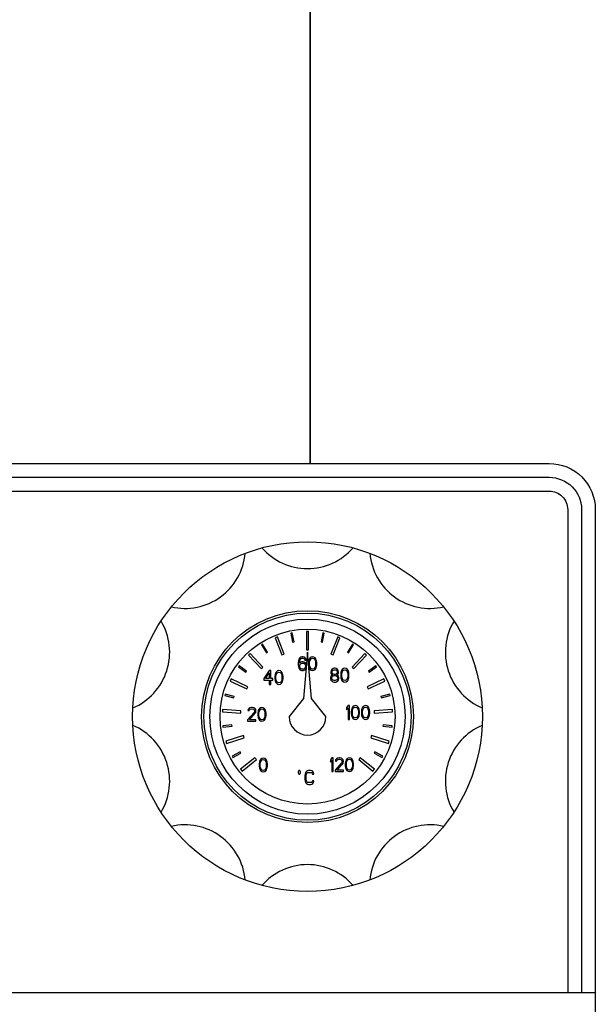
# Model space of a CAD drawing. Header units: millimetres. Extents: x 1279 to 58476, y -6899 to 74987.
# Tile 152 of 157: x 33514 to 33639, y 548 to 762. Entities that reach past the tile are written whole.
import ezdxf

# ---------------------------------------------------------------- set-up
doc = ezdxf.new("R2010")
doc.units = ezdxf.units.MM
doc.layers.add('UT_SCHÉMA_PŘÍVOD', color=10, linetype='Continuous', lineweight=35)

# ---------------------------------------------------------------- blocks, each defined once
blk = doc.blocks.new('*U31')
blk.add_arc((0, -8.96), 13.12, 40.9361, 139.0639)
blk = doc.blocks.new('*U32')
at = {"color": 0, "linetype": 'ByBlock', "lineweight": -2, "transparency": 16777216}
for p, rotation in [((-844.6, 2147.53), 180), ((-865.94, 2140.6), 215.9999999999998), ((-823.26, 2140.6), 143.9999999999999), ((-879.13, 2122.44), 251.9999999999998), ((-810.07, 2122.44), 107.9999999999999), ((-879.13, 2100), 287.9999999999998), ((-810.07, 2100), 71.9999999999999), ((-865.94, 2081.85), 323.9999999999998), ((-823.26, 2081.85), 35.99999999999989)]:
    blk.add_blockref('*U31', p, dxfattribs=dict(at, rotation=rotation))
blk.add_blockref('*U31', (-844.6, 2074.91), dxfattribs=at)

msp = doc.modelspace()

# ---------------------------------------------------------------- linework, layer by layer
at = {"color": 0, "linetype": 'Continuous', "lineweight": -2}
for p, q in [((33569.65, 627.64), (33569.18, 627.46)), ((33569.18, 627.46), (33570.65, 623.73)), ((33571.12, 623.92), (33569.65, 627.64)), ((33572.89, 628.54), (33572.6, 628.48)), ((33572.6, 628.48), (33572.97, 626.52)), ((33573.27, 626.57), (33572.89, 628.54)), ((33576.45, 628.83), (33575.95, 628.83)), ((33575.95, 628.83), (33575.95, 624.83)), ((33576.45, 624.83), (33576.45, 628.83)), ((33579.5, 628.54), (33579.13, 626.57)), ((33579.42, 626.52), (33579.8, 628.48)), ((33579.8, 628.48), (33579.5, 628.54)), ((33582.75, 627.64), (33581.28, 623.92)), ((33581.74, 623.73), (33583.21, 627.46)), ((33583.21, 627.46), (33582.75, 627.64)), ((33566.45, 626.06), (33566.2, 625.9)), ((33566.2, 625.9), (33567.27, 624.21)), ((33567.52, 624.37), (33566.45, 626.06)), ((33572.97, 626.52), (33573.27, 626.57)), ((33575.95, 624.83), (33576.45, 624.83)), ((33579.13, 626.57), (33579.42, 626.52)), ((33585.94, 626.06), (33584.88, 624.37)), ((33585.13, 624.21), (33586.2, 625.9)), ((33586.2, 625.9), (33585.94, 626.06)), ((33563.76, 624.03), (33563.4, 623.69)), ((33563.4, 623.69), (33566.13, 620.77)), ((33566.49, 621.11), (33563.76, 624.03)), ((33567.27, 624.21), (33567.52, 624.37)), ((33570.65, 623.73), (33571.12, 623.92)), ((33574.25, 622.5), (33574.2, 622.06)), ((33574.35, 622.82), (33574.25, 622.5)), ((33574.5, 623.08), (33574.35, 622.82)), ((33574.75, 623.27), (33574.5, 623.08)), ((33574.5, 622.44), (33574.55, 622.63)), ((33574.55, 622.63), (33574.65, 622.82)), ((33574.65, 622.82), (33574.8, 622.95)), ((33575, 623.33), (33574.75, 623.27)), ((33574.8, 622.95), (33574.95, 623.02)), ((33574.95, 623.02), (33575.25, 623.02)), ((33575.2, 623.33), (33575, 623.33)), ((33575.45, 623.27), (33575.2, 623.33)), ((33575.25, 623.02), (33575.4, 622.95)), ((33576.2, 624.33), (33575.31, 614.24)), ((33575.4, 622.95), (33575.55, 622.82)), ((33575.7, 623.08), (33575.45, 623.27)), ((33575.55, 622.82), (33575.65, 622.63)), ((33575.65, 622.63), (33575.9, 622.63)), ((33575.85, 622.82), (33575.7, 623.08)), ((33575.9, 622.63), (33575.85, 622.82)), ((33577.08, 614.24), (33576.2, 624.33)), ((33576.5, 622.63), (33576.45, 622.44)), ((33576.6, 622.89), (33576.5, 622.63)), ((33576.75, 623.08), (33576.6, 622.89)), ((33576.7, 622.44), (33576.9, 622.82)), ((33577, 623.27), (33576.75, 623.08)), ((33576.9, 622.82), (33577.05, 622.95)), ((33577.3, 623.33), (33577, 623.27)), ((33577.05, 622.95), (33577.3, 623.02)), ((33577.6, 623.27), (33577.3, 623.33)), ((33577.3, 623.02), (33577.55, 622.95)), ((33577.55, 622.95), (33577.7, 622.82)), ((33577.85, 623.08), (33577.6, 623.27)), ((33577.7, 622.82), (33577.9, 622.44)), ((33578, 622.89), (33577.85, 623.08)), ((33578.1, 622.63), (33578, 622.89)), ((33578.15, 622.44), (33578.1, 622.63)), ((33581.28, 623.92), (33581.74, 623.73)), ((33584.88, 624.37), (33585.13, 624.21)), ((33588.63, 624.03), (33585.9, 621.11)), ((33586.27, 620.77), (33589, 623.69)), ((33589, 623.69), (33588.63, 624.03)), ((33561.37, 621.39), (33561.19, 621.15)), ((33561.19, 621.15), (33562.8, 619.97)), ((33562.98, 620.21), (33561.37, 621.39)), ((33566.13, 620.77), (33566.49, 621.11)), ((33567.9, 620.33), (33566.7, 618.61)), ((33568.2, 620.33), (33567.9, 620.33)), ((33568.2, 618.61), (33568.2, 620.33)), ((33570, 620.33), (33569.7, 620.27)), ((33570.3, 620.27), (33570, 620.33)), ((33574.2, 622.06), (33574.2, 621.61)), ((33574.2, 621.61), (33574.25, 621.16)), ((33574.25, 621.16), (33574.35, 620.84)), ((33574.35, 620.84), (33574.5, 620.59)), ((33574.45, 622.06), (33574.5, 622.44)), ((33574.75, 622.19), (33574.45, 621.93)), ((33574.45, 621.93), (33574.45, 622.06)), ((33574.5, 621.42), (33574.55, 621.61)), ((33574.5, 621.23), (33574.5, 621.42)), ((33574.55, 621.04), (33574.5, 621.23)), ((33574.5, 620.59), (33574.75, 620.4)), ((33574.55, 621.61), (33574.65, 621.74)), ((33574.65, 620.84), (33574.55, 621.04)), ((33574.65, 621.74), (33574.8, 621.87)), ((33574.8, 620.72), (33574.65, 620.84)), ((33575, 622.25), (33574.75, 622.19)), ((33574.75, 620.4), (33575, 620.33)), ((33574.8, 621.87), (33574.95, 621.93)), ((33574.95, 620.65), (33574.8, 620.72)), ((33574.95, 621.93), (33575.3, 621.93)), ((33575.3, 620.65), (33574.95, 620.65)), ((33575.25, 622.25), (33575, 622.25)), ((33575, 620.33), (33575.25, 620.33)), ((33575.5, 622.19), (33575.25, 622.25)), ((33575.25, 620.33), (33575.5, 620.4)), ((33575.3, 621.93), (33575.45, 621.87)), ((33575.45, 620.72), (33575.3, 620.65)), ((33575.45, 621.87), (33575.6, 621.74)), ((33575.6, 620.84), (33575.45, 620.72)), ((33575.75, 621.99), (33575.5, 622.19)), ((33575.5, 620.4), (33575.75, 620.59)), ((33575.6, 621.74), (33575.7, 621.61)), ((33575.7, 621.04), (33575.6, 620.84)), ((33575.7, 621.61), (33575.75, 621.42)), ((33575.75, 621.23), (33575.7, 621.04)), ((33575.9, 621.8), (33575.75, 621.99)), ((33575.75, 621.42), (33575.75, 621.23)), ((33575.75, 620.59), (33575.89, 620.83)), ((33575.96, 621.61), (33575.9, 621.8)), ((33576.45, 622.44), (33576.4, 622.12)), ((33576.5, 621.04), (33576.6, 620.78)), ((33576.6, 620.78), (33576.75, 620.59)), ((33576.65, 622.06), (33576.7, 622.44)), ((33576.65, 621.61), (33576.65, 622.06)), ((33576.7, 621.23), (33576.65, 621.61)), ((33576.9, 620.84), (33576.7, 621.23)), ((33576.75, 620.59), (33577, 620.4)), ((33577.05, 620.72), (33576.9, 620.84)), ((33577, 620.4), (33577.3, 620.33)), ((33577.3, 620.65), (33577.05, 620.72)), ((33577.55, 620.72), (33577.3, 620.65)), ((33577.3, 620.33), (33577.6, 620.4)), ((33577.7, 620.84), (33577.55, 620.72)), ((33577.6, 620.4), (33577.85, 620.59)), ((33577.9, 621.23), (33577.7, 620.84)), ((33577.85, 620.59), (33578, 620.78)), ((33577.9, 622.44), (33577.95, 622.06)), ((33577.95, 621.61), (33577.9, 621.23)), ((33577.95, 622.06), (33577.95, 621.61)), ((33578, 620.78), (33578.1, 621.04)), ((33578.1, 621.04), (33578.15, 621.23)), ((33578.2, 622.12), (33578.15, 622.44)), ((33578.15, 621.23), (33578.2, 621.55)), ((33578.2, 621.55), (33578.2, 622.12)), ((33581.35, 620.39), (33581.25, 620.07)), ((33581.5, 620.58), (33581.35, 620.39)), ((33581.75, 620.77), (33581.5, 620.58)), ((33581.6, 620.26), (33581.8, 620.45)), ((33582, 620.83), (33581.75, 620.77)), ((33581.8, 620.45), (33582, 620.52)), ((33582.2, 620.83), (33582, 620.83)), ((33582, 620.52), (33582.2, 620.52)), ((33582.45, 620.77), (33582.2, 620.83)), ((33582.2, 620.52), (33582.4, 620.45)), ((33582.4, 620.45), (33582.6, 620.26)), ((33582.7, 620.58), (33582.45, 620.77)), ((33582.85, 620.39), (33582.7, 620.58)), ((33582.95, 620.07), (33582.85, 620.39)), ((33583.6, 620.39), (33583.5, 620.13)), ((33583.75, 620.58), (33583.6, 620.39)), ((33584, 620.77), (33583.75, 620.58)), ((33583.9, 620.32), (33584.05, 620.45)), ((33584.3, 620.83), (33584, 620.77)), ((33584.05, 620.45), (33584.3, 620.52)), ((33584.6, 620.77), (33584.3, 620.83)), ((33584.3, 620.52), (33584.55, 620.45)), ((33584.55, 620.45), (33584.7, 620.32)), ((33584.85, 620.58), (33584.6, 620.77)), ((33585, 620.39), (33584.85, 620.58)), ((33585.1, 620.13), (33585, 620.39)), ((33585.9, 621.11), (33586.27, 620.77)), ((33591.03, 621.39), (33589.41, 620.21)), ((33589.59, 619.97), (33591.21, 621.15)), ((33591.21, 621.15), (33591.03, 621.39)), ((33559.61, 618.52), (33559.39, 618.07)), ((33563.22, 616.8), (33559.61, 618.52)), ((33562.8, 619.97), (33562.98, 620.21)), ((33566.7, 618.61), (33566.7, 618.23)), ((33566.7, 618.23), (33567.9, 618.23)), ((33567.05, 618.61), (33567.9, 619.82)), ((33567.9, 618.61), (33567.05, 618.61)), ((33567.9, 619.82), (33567.9, 618.61)), ((33567.9, 618.23), (33567.9, 617.33)), ((33568.7, 618.61), (33568.2, 618.61)), ((33568.2, 618.23), (33568.7, 618.23)), ((33568.2, 617.33), (33568.2, 618.23)), ((33568.7, 618.23), (33568.7, 618.61)), ((33569.15, 619.44), (33569.1, 619.12)), ((33569.1, 619.12), (33569.1, 618.55)), ((33569.1, 618.55), (33569.15, 618.23)), ((33569.2, 619.63), (33569.15, 619.44)), ((33569.15, 618.23), (33569.2, 618.04)), ((33569.3, 619.89), (33569.2, 619.63)), ((33569.45, 620.08), (33569.3, 619.89)), ((33569.35, 619.06), (33569.4, 619.44)), ((33569.35, 618.61), (33569.35, 619.06)), ((33569.4, 618.23), (33569.35, 618.61)), ((33569.4, 619.44), (33569.6, 619.82)), ((33569.6, 617.84), (33569.4, 618.23)), ((33569.7, 620.27), (33569.45, 620.08)), ((33569.6, 619.82), (33569.75, 619.95)), ((33569.75, 619.95), (33570, 620.02)), ((33570, 620.02), (33570.25, 619.95)), ((33570.25, 619.95), (33570.4, 619.82)), ((33570.55, 620.08), (33570.3, 620.27)), ((33570.4, 619.82), (33570.6, 619.44)), ((33570.6, 618.23), (33570.4, 617.84)), ((33570.7, 619.89), (33570.55, 620.08)), ((33570.6, 619.44), (33570.65, 619.06)), ((33570.65, 618.61), (33570.6, 618.23)), ((33570.65, 619.06), (33570.65, 618.61)), ((33570.8, 619.63), (33570.7, 619.89)), ((33570.85, 619.44), (33570.8, 619.63)), ((33570.8, 618.04), (33570.85, 618.23)), ((33570.9, 619.12), (33570.85, 619.44)), ((33570.85, 618.23), (33570.9, 618.55)), ((33570.9, 618.55), (33570.9, 619.12)), ((33581.3, 619.11), (33581.2, 618.79)), ((33581.2, 618.79), (33581.2, 618.6)), ((33581.2, 618.6), (33581.3, 618.28)), ((33581.25, 620.07), (33581.25, 619.88)), ((33581.25, 619.88), (33581.35, 619.62)), ((33581.5, 619.3), (33581.3, 619.11)), ((33581.3, 618.28), (33581.45, 618.09)), ((33581.35, 619.62), (33581.5, 619.43)), ((33581.45, 618.79), (33581.6, 619.05)), ((33581.45, 618.6), (33581.45, 618.79)), ((33581.6, 618.34), (33581.45, 618.6)), ((33581.5, 620.07), (33581.6, 620.26)), ((33581.5, 619.94), (33581.5, 620.07)), ((33581.6, 619.75), (33581.5, 619.94)), ((33581.5, 619.43), (33581.6, 619.37)), ((33581.6, 619.37), (33581.5, 619.3)), ((33581.8, 619.56), (33581.6, 619.75)), ((33581.6, 619.05), (33581.8, 619.17)), ((33581.8, 618.22), (33581.6, 618.34)), ((33582, 619.49), (33581.8, 619.56)), ((33581.8, 619.17), (33582, 619.24)), ((33582, 618.15), (33581.8, 618.22)), ((33582.2, 619.49), (33582, 619.49)), ((33582, 619.24), (33582.2, 619.24)), ((33582.4, 619.56), (33582.2, 619.49)), ((33582.2, 619.24), (33582.4, 619.17)), ((33582.4, 618.22), (33582.2, 618.15)), ((33582.6, 619.75), (33582.4, 619.56)), ((33582.4, 619.17), (33582.6, 619.05)), ((33582.6, 618.34), (33582.4, 618.22)), ((33582.6, 620.26), (33582.7, 620.07)), ((33582.7, 619.94), (33582.6, 619.75)), ((33582.6, 619.37), (33582.7, 619.43)), ((33582.7, 619.3), (33582.6, 619.37)), ((33582.6, 619.05), (33582.75, 618.79)), ((33582.75, 618.6), (33582.6, 618.34)), ((33582.7, 620.07), (33582.7, 619.94)), ((33582.7, 619.43), (33582.85, 619.62)), ((33582.9, 619.11), (33582.7, 619.3)), ((33582.75, 618.79), (33582.75, 618.6)), ((33582.75, 618.09), (33582.9, 618.28)), ((33582.85, 619.62), (33582.95, 619.88)), ((33583, 618.79), (33582.9, 619.11)), ((33582.9, 618.28), (33583, 618.6)), ((33582.95, 619.88), (33582.95, 620.07)), ((33583, 618.6), (33583, 618.79)), ((33583.45, 619.94), (33583.4, 619.62)), ((33583.4, 619.62), (33583.4, 619.05)), ((33583.4, 619.05), (33583.45, 618.73)), ((33583.5, 620.13), (33583.45, 619.94)), ((33583.45, 618.73), (33583.5, 618.54)), ((33583.5, 618.54), (33583.6, 618.28)), ((33583.6, 618.28), (33583.75, 618.09)), ((33583.65, 619.56), (33583.7, 619.94)), ((33583.65, 619.11), (33583.65, 619.56)), ((33583.7, 618.73), (33583.65, 619.11)), ((33583.7, 619.94), (33583.9, 620.32)), ((33583.9, 618.34), (33583.7, 618.73)), ((33584.05, 618.22), (33583.9, 618.34)), ((33584.3, 618.15), (33584.05, 618.22)), ((33584.55, 618.22), (33584.3, 618.15)), ((33584.7, 618.34), (33584.55, 618.22)), ((33584.7, 620.32), (33584.9, 619.94)), ((33584.9, 618.73), (33584.7, 618.34)), ((33584.85, 618.09), (33585, 618.28)), ((33584.9, 619.94), (33584.95, 619.56)), ((33584.95, 619.11), (33584.9, 618.73)), ((33584.95, 619.56), (33584.95, 619.11)), ((33585, 618.28), (33585.1, 618.54)), ((33585.15, 619.94), (33585.1, 620.13)), ((33585.1, 618.54), (33585.15, 618.73)), ((33585.2, 619.62), (33585.15, 619.94)), ((33585.15, 618.73), (33585.2, 619.05)), ((33585.2, 619.05), (33585.2, 619.62)), ((33592.79, 618.52), (33589.18, 616.8)), ((33589.41, 620.21), (33589.59, 619.97)), ((33593, 618.07), (33592.79, 618.52)), ((33559.39, 618.07), (33563, 616.35)), ((33563, 616.35), (33563.22, 616.8)), ((33567.9, 617.33), (33568.2, 617.33)), ((33569.2, 618.04), (33569.3, 617.78)), ((33569.3, 617.78), (33569.45, 617.59)), ((33569.45, 617.59), (33569.7, 617.4)), ((33569.75, 617.72), (33569.6, 617.84)), ((33569.7, 617.4), (33570, 617.33)), ((33570, 617.65), (33569.75, 617.72)), ((33570.25, 617.72), (33570, 617.65)), ((33570, 617.33), (33570.3, 617.4)), ((33570.4, 617.84), (33570.25, 617.72)), ((33570.3, 617.4), (33570.55, 617.59)), ((33570.55, 617.59), (33570.7, 617.78)), ((33570.7, 617.78), (33570.8, 618.04)), ((33581.45, 618.09), (33581.7, 617.9)), ((33581.7, 617.9), (33581.95, 617.83)), ((33581.95, 617.83), (33582.25, 617.83)), ((33582.2, 618.15), (33582, 618.15)), ((33582.25, 617.83), (33582.5, 617.9)), ((33582.5, 617.9), (33582.75, 618.09)), ((33583.75, 618.09), (33584, 617.9)), ((33584, 617.9), (33584.3, 617.83)), ((33584.3, 617.83), (33584.6, 617.9)), ((33584.6, 617.9), (33584.85, 618.09)), ((33589.18, 616.8), (33589.39, 616.35)), ((33589.39, 616.35), (33593, 618.07)), ((33558.35, 615.19), (33558.27, 614.9)), ((33558.27, 614.9), (33560.2, 614.39)), ((33560.28, 614.68), (33558.35, 615.19)), ((33560.2, 614.39), (33560.28, 614.68)), ((33575.31, 614.24), (33572.2, 610.33)), ((33580.2, 610.33), (33577.08, 614.24)), ((33594.05, 615.19), (33592.12, 614.68)), ((33592.12, 614.68), (33592.19, 614.39)), ((33592.19, 614.39), (33594.13, 614.9)), ((33594.13, 614.9), (33594.05, 615.19)), ((33557.76, 611.87), (33557.72, 611.38)), ((33561.75, 611.6), (33557.76, 611.87)), ((33563.3, 611.89), (33563.25, 611.63)), ((33563.5, 612.14), (33563.3, 611.89)), ((33563.7, 612.27), (33563.5, 612.14)), ((33563.5, 611.63), (33563.6, 611.82)), ((33563.6, 611.82), (33563.75, 611.95)), ((33564.05, 612.33), (33563.7, 612.27)), ((33563.75, 611.95), (33564, 612.02)), ((33564, 612.02), (33564.2, 612.02)), ((33564.25, 612.33), (33564.05, 612.33)), ((33564.2, 612.02), (33564.45, 611.95)), ((33564.55, 612.27), (33564.25, 612.33)), ((33564.45, 611.95), (33564.6, 611.82)), ((33564.75, 612.14), (33564.55, 612.27)), ((33564.6, 611.82), (33564.7, 611.63)), ((33564.95, 611.89), (33564.75, 612.14)), ((33565, 611.63), (33564.95, 611.89)), ((33565.6, 611.89), (33565.5, 611.63)), ((33565.75, 612.08), (33565.6, 611.89)), ((33565.7, 611.44), (33565.9, 611.82)), ((33566, 612.27), (33565.75, 612.08)), ((33565.9, 611.82), (33566.05, 611.95)), ((33566.3, 612.33), (33566, 612.27)), ((33566.05, 611.95), (33566.3, 612.02)), ((33566.6, 612.27), (33566.3, 612.33)), ((33566.3, 612.02), (33566.55, 611.95)), ((33566.55, 611.95), (33566.7, 611.82)), ((33566.85, 612.08), (33566.6, 612.27)), ((33566.7, 611.82), (33566.9, 611.44)), ((33567, 611.89), (33566.85, 612.08)), ((33567.1, 611.63), (33567, 611.89)), ((33585, 612.73), (33584.7, 612.29)), ((33584.7, 612.29), (33584.7, 611.78)), ((33584.7, 611.78), (33585, 612.22)), ((33585.3, 612.73), (33585, 612.73)), ((33585, 612.22), (33585, 609.73)), ((33585.3, 609.73), (33585.3, 612.73)), ((33585.75, 611.84), (33585.7, 611.52)), ((33585.8, 612.03), (33585.75, 611.84)), ((33585.9, 612.29), (33585.8, 612.03)), ((33586.05, 612.48), (33585.9, 612.29)), ((33585.95, 611.46), (33586, 611.84)), ((33586, 611.84), (33586.2, 612.22)), ((33586.3, 612.67), (33586.05, 612.48)), ((33586.2, 612.22), (33586.35, 612.35)), ((33586.6, 612.73), (33586.3, 612.67)), ((33586.35, 612.35), (33586.6, 612.42)), ((33586.9, 612.67), (33586.6, 612.73)), ((33586.6, 612.42), (33586.85, 612.35)), ((33586.85, 612.35), (33587, 612.22)), ((33587.15, 612.48), (33586.9, 612.67)), ((33587, 612.22), (33587.2, 611.84)), ((33587.3, 612.29), (33587.15, 612.48)), ((33587.2, 611.84), (33587.25, 611.46)), ((33587.4, 612.03), (33587.3, 612.29)), ((33587.45, 611.84), (33587.4, 612.03)), ((33587.5, 611.52), (33587.45, 611.84)), ((33587.95, 611.84), (33587.9, 611.52)), ((33588, 612.03), (33587.95, 611.84)), ((33588.1, 612.29), (33588, 612.03)), ((33588.25, 612.48), (33588.1, 612.29)), ((33588.15, 611.46), (33588.2, 611.84)), ((33588.2, 611.84), (33588.4, 612.22)), ((33588.5, 612.67), (33588.25, 612.48)), ((33588.4, 612.22), (33588.55, 612.35)), ((33588.8, 612.73), (33588.5, 612.67)), ((33588.55, 612.35), (33588.8, 612.42)), ((33589.1, 612.67), (33588.8, 612.73)), ((33588.8, 612.42), (33589.05, 612.35)), ((33589.05, 612.35), (33589.2, 612.22)), ((33589.35, 612.48), (33589.1, 612.67)), ((33589.2, 612.22), (33589.4, 611.84)), ((33589.5, 612.29), (33589.35, 612.48)), ((33589.4, 611.84), (33589.45, 611.46)), ((33589.6, 612.03), (33589.5, 612.29)), ((33589.65, 611.84), (33589.6, 612.03)), ((33589.7, 611.52), (33589.65, 611.84)), ((33594.63, 611.87), (33590.64, 611.6)), ((33594.67, 611.38), (33594.63, 611.87)), ((33557.72, 611.38), (33561.72, 611.1)), ((33561.72, 611.1), (33561.75, 611.6)), ((33564.6, 611.25), (33563.2, 609.65)), ((33563.2, 609.65), (33563.2, 609.33)), ((33563.25, 611.63), (33563.5, 611.63)), ((33563.6, 609.65), (33564.85, 611.06)), ((33565, 609.65), (33563.6, 609.65)), ((33564.7, 611.5), (33564.6, 611.25)), ((33564.7, 611.63), (33564.7, 611.5)), ((33564.85, 611.06), (33564.95, 611.25)), ((33564.95, 611.25), (33565, 611.5)), ((33565, 611.5), (33565, 611.63)), ((33565, 609.33), (33565, 609.65)), ((33565.45, 611.44), (33565.4, 611.12)), ((33565.4, 611.12), (33565.4, 610.55)), ((33565.4, 610.55), (33565.45, 610.23)), ((33565.5, 611.63), (33565.45, 611.44)), ((33565.45, 610.23), (33565.5, 610.04)), ((33565.5, 610.04), (33565.6, 609.78)), ((33565.6, 609.78), (33565.75, 609.59)), ((33565.65, 611.06), (33565.7, 611.44)), ((33565.65, 610.61), (33565.65, 611.06)), ((33565.7, 610.23), (33565.65, 610.61)), ((33565.9, 609.84), (33565.7, 610.23)), ((33566.05, 609.72), (33565.9, 609.84)), ((33566.3, 609.65), (33566.05, 609.72)), ((33566.55, 609.72), (33566.3, 609.65)), ((33566.7, 609.84), (33566.55, 609.72)), ((33566.9, 610.23), (33566.7, 609.84)), ((33566.85, 609.59), (33567, 609.78)), ((33566.9, 611.44), (33566.95, 611.06)), ((33566.95, 610.61), (33566.9, 610.23)), ((33566.95, 611.06), (33566.95, 610.61)), ((33567, 609.78), (33567.1, 610.04)), ((33567.15, 611.44), (33567.1, 611.63)), ((33567.1, 610.04), (33567.15, 610.23)), ((33567.2, 611.12), (33567.15, 611.44)), ((33567.15, 610.23), (33567.2, 610.55)), ((33567.2, 610.55), (33567.2, 611.12)), ((33585, 609.73), (33585.3, 609.73)), ((33585.7, 611.52), (33585.7, 610.95)), ((33585.7, 610.95), (33585.75, 610.63)), ((33585.75, 610.63), (33585.8, 610.44)), ((33585.8, 610.44), (33585.9, 610.18)), ((33585.9, 610.18), (33586.05, 609.99)), ((33585.95, 611.01), (33585.95, 611.46)), ((33586, 610.63), (33585.95, 611.01)), ((33586.2, 610.24), (33586, 610.63)), ((33586.05, 609.99), (33586.3, 609.8)), ((33586.35, 610.12), (33586.2, 610.24)), ((33586.3, 609.8), (33586.6, 609.73)), ((33586.6, 610.05), (33586.35, 610.12)), ((33586.85, 610.12), (33586.6, 610.05)), ((33586.6, 609.73), (33586.9, 609.8)), ((33587, 610.24), (33586.85, 610.12)), ((33586.9, 609.8), (33587.15, 609.99)), ((33587.2, 610.63), (33587, 610.24)), ((33587.15, 609.99), (33587.3, 610.18)), ((33587.25, 611.01), (33587.2, 610.63)), ((33587.25, 611.46), (33587.25, 611.01)), ((33587.3, 610.18), (33587.4, 610.44)), ((33587.4, 610.44), (33587.45, 610.63)), ((33587.45, 610.63), (33587.5, 610.95)), ((33587.5, 610.95), (33587.5, 611.52)), ((33587.9, 611.52), (33587.9, 610.95)), ((33587.9, 610.95), (33587.95, 610.63)), ((33587.95, 610.63), (33588, 610.44)), ((33588, 610.44), (33588.1, 610.18)), ((33588.1, 610.18), (33588.25, 609.99)), ((33588.15, 611.01), (33588.15, 611.46)), ((33588.2, 610.63), (33588.15, 611.01)), ((33588.4, 610.24), (33588.2, 610.63)), ((33588.25, 609.99), (33588.5, 609.8)), ((33588.55, 610.12), (33588.4, 610.24)), ((33588.5, 609.8), (33588.8, 609.73)), ((33588.8, 610.05), (33588.55, 610.12)), ((33589.05, 610.12), (33588.8, 610.05)), ((33588.8, 609.73), (33589.1, 609.8)), ((33589.2, 610.24), (33589.05, 610.12)), ((33589.1, 609.8), (33589.35, 609.99)), ((33589.4, 610.63), (33589.2, 610.24)), ((33589.35, 609.99), (33589.5, 610.18)), ((33589.45, 611.01), (33589.4, 610.63)), ((33589.45, 611.46), (33589.45, 611.01)), ((33589.5, 610.18), (33589.6, 610.44)), ((33589.6, 610.44), (33589.65, 610.63)), ((33589.65, 610.63), (33589.7, 610.95)), ((33589.7, 610.95), (33589.7, 611.52)), ((33590.64, 611.6), (33590.68, 611.1)), ((33590.68, 611.1), (33594.67, 611.38)), ((33559.79, 608.54), (33557.81, 608.31)), ((33557.81, 608.31), (33557.84, 608.01)), ((33557.84, 608.01), (33559.83, 608.25)), ((33559.83, 608.25), (33559.79, 608.54)), ((33563.2, 609.33), (33565, 609.33)), ((33565.75, 609.59), (33566, 609.4)), ((33566, 609.4), (33566.3, 609.33)), ((33566.3, 609.33), (33566.6, 609.4)), ((33566.6, 609.4), (33566.85, 609.59)), ((33592.6, 608.54), (33592.57, 608.25)), ((33592.57, 608.25), (33594.55, 608.01)), ((33594.59, 608.31), (33592.6, 608.54)), ((33594.55, 608.01), (33594.59, 608.31)), ((33562.29, 606.21), (33558.48, 605.01)), ((33558.63, 604.53), (33562.44, 605.74)), ((33562.44, 605.74), (33562.29, 606.21)), ((33590.1, 606.21), (33589.95, 605.74)), ((33589.95, 605.74), (33593.77, 604.53)), ((33593.92, 605.01), (33590.1, 606.21)), ((33558.48, 605.01), (33558.63, 604.53)), ((33593.77, 604.53), (33593.92, 605.01)), ((33561.59, 602.66), (33559.83, 601.71)), ((33559.83, 601.71), (33559.97, 601.45)), ((33559.97, 601.45), (33561.73, 602.39)), ((33561.73, 602.39), (33561.59, 602.66)), ((33564.77, 601.4), (33561.66, 598.89)), ((33565.09, 601.01), (33564.77, 601.4)), ((33566.3, 601.27), (33566.05, 601.08)), ((33566.6, 601.33), (33566.3, 601.27)), ((33566.9, 601.27), (33566.6, 601.33)), ((33567.15, 601.08), (33566.9, 601.27)), ((33581.5, 601.38), (33581.2, 600.94)), ((33581.8, 601.38), (33581.5, 601.38)), ((33581.8, 598.38), (33581.8, 601.38)), ((33582.5, 601.19), (33582.3, 600.94)), ((33582.7, 601.32), (33582.5, 601.19)), ((33583.05, 601.38), (33582.7, 601.32)), ((33583.25, 601.38), (33583.05, 601.38)), ((33583.55, 601.32), (33583.25, 601.38)), ((33583.75, 601.19), (33583.55, 601.32)), ((33583.95, 600.94), (33583.75, 601.19)), ((33584.75, 601.13), (33584.6, 600.94)), ((33585, 601.32), (33584.75, 601.13)), ((33585.3, 601.38), (33585, 601.32)), ((33585.6, 601.32), (33585.3, 601.38)), ((33585.85, 601.13), (33585.6, 601.32)), ((33586, 600.94), (33585.85, 601.13)), ((33587.62, 601.4), (33587.31, 601.01)), ((33590.73, 598.89), (33587.62, 601.4)), ((33590.8, 602.66), (33590.66, 602.39)), ((33590.66, 602.39), (33592.42, 601.45)), ((33592.56, 601.71), (33590.8, 602.66)), ((33592.42, 601.45), (33592.56, 601.71)), ((33561.98, 598.5), (33565.09, 601.01)), ((33565.75, 600.44), (33565.7, 600.12)), ((33565.7, 600.12), (33565.7, 599.55)), ((33565.7, 599.55), (33565.75, 599.23)), ((33565.8, 600.63), (33565.75, 600.44)), ((33565.75, 599.23), (33565.8, 599.04)), ((33565.9, 600.89), (33565.8, 600.63)), ((33565.8, 599.04), (33565.9, 598.78)), ((33566.05, 601.08), (33565.9, 600.89)), ((33565.95, 600.06), (33566, 600.44)), ((33565.95, 599.61), (33565.95, 600.06)), ((33566, 599.23), (33565.95, 599.61)), ((33566, 600.44), (33566.2, 600.82)), ((33566.2, 598.84), (33566, 599.23)), ((33566.2, 600.82), (33566.35, 600.95)), ((33566.35, 600.95), (33566.6, 601.02)), ((33566.6, 601.02), (33566.85, 600.95)), ((33566.85, 600.95), (33567, 600.82)), ((33567, 600.82), (33567.2, 600.44)), ((33567.2, 599.23), (33567, 598.84)), ((33567.3, 600.89), (33567.15, 601.08)), ((33567.2, 600.44), (33567.25, 600.06)), ((33567.25, 599.61), (33567.2, 599.23)), ((33567.25, 600.06), (33567.25, 599.61)), ((33567.4, 600.63), (33567.3, 600.89)), ((33567.3, 598.78), (33567.4, 599.04)), ((33567.45, 600.44), (33567.4, 600.63)), ((33567.4, 599.04), (33567.45, 599.23)), ((33567.5, 600.12), (33567.45, 600.44)), ((33567.45, 599.23), (33567.5, 599.55)), ((33567.5, 599.55), (33567.5, 600.12)), ((33581.2, 600.94), (33581.2, 600.43)), ((33581.2, 600.43), (33581.5, 600.87)), ((33581.5, 600.87), (33581.5, 598.38)), ((33583.6, 600.3), (33582.2, 598.7)), ((33582.3, 600.94), (33582.25, 600.68)), ((33582.25, 600.68), (33582.5, 600.68)), ((33582.5, 600.68), (33582.6, 600.87)), ((33582.6, 600.87), (33582.75, 601)), ((33582.6, 598.7), (33583.85, 600.11)), ((33582.75, 601), (33583, 601.07)), ((33583, 601.07), (33583.2, 601.07)), ((33583.2, 601.07), (33583.45, 601)), ((33583.45, 601), (33583.6, 600.87)), ((33583.6, 600.87), (33583.7, 600.68)), ((33583.7, 600.55), (33583.6, 600.3)), ((33583.7, 600.68), (33583.7, 600.55)), ((33583.85, 600.11), (33583.95, 600.3)), ((33584, 600.68), (33583.95, 600.94)), ((33583.95, 600.3), (33584, 600.55)), ((33584, 600.55), (33584, 600.68)), ((33584.45, 600.49), (33584.4, 600.17)), ((33584.4, 600.17), (33584.4, 599.6)), ((33584.4, 599.6), (33584.45, 599.28)), ((33584.5, 600.68), (33584.45, 600.49)), ((33584.45, 599.28), (33584.5, 599.09)), ((33584.6, 600.94), (33584.5, 600.68)), ((33584.5, 599.09), (33584.6, 598.83)), ((33584.65, 600.11), (33584.7, 600.49)), ((33584.65, 599.66), (33584.65, 600.11)), ((33584.7, 599.28), (33584.65, 599.66)), ((33584.7, 600.49), (33584.9, 600.87)), ((33584.9, 598.89), (33584.7, 599.28)), ((33584.9, 600.87), (33585.05, 601)), ((33585.05, 601), (33585.3, 601.07)), ((33585.3, 601.07), (33585.55, 601)), ((33585.55, 601), (33585.7, 600.87)), ((33585.7, 600.87), (33585.9, 600.49)), ((33585.9, 599.28), (33585.7, 598.89)), ((33585.9, 600.49), (33585.95, 600.11)), ((33585.95, 599.66), (33585.9, 599.28)), ((33585.95, 600.11), (33585.95, 599.66)), ((33586.1, 600.68), (33586, 600.94)), ((33586, 598.83), (33586.1, 599.09)), ((33586.15, 600.49), (33586.1, 600.68)), ((33586.1, 599.09), (33586.15, 599.28)), ((33586.2, 600.17), (33586.15, 600.49)), ((33586.15, 599.28), (33586.2, 599.6)), ((33586.2, 599.6), (33586.2, 600.17)), ((33587.31, 601.01), (33590.42, 598.5)), ((33561.66, 598.89), (33561.98, 598.5)), ((33565.9, 598.78), (33566.05, 598.59)), ((33566.05, 598.59), (33566.3, 598.4)), ((33566.35, 598.72), (33566.2, 598.84)), ((33566.3, 598.4), (33566.6, 598.33)), ((33566.6, 598.65), (33566.35, 598.72)), ((33566.85, 598.72), (33566.6, 598.65)), ((33566.6, 598.33), (33566.9, 598.4)), ((33567, 598.84), (33566.85, 598.72)), ((33566.9, 598.4), (33567.15, 598.59)), ((33567.15, 598.59), (33567.3, 598.78)), ((33574.35, 598.6), (33574.2, 598.35)), ((33574.2, 598.35), (33574.2, 598.1)), ((33574.2, 598.1), (33574.35, 597.85)), ((33574.5, 598.6), (33574.35, 598.6)), ((33574.35, 597.85), (33574.5, 597.85)), ((33574.65, 598.35), (33574.5, 598.6)), ((33574.5, 597.85), (33574.65, 598.1)), ((33574.65, 598.1), (33574.65, 598.35)), ((33575.67, 597.9), (33575.62, 597.58)), ((33575.62, 597.58), (33575.62, 596.63)), ((33575.77, 598.16), (33575.67, 597.9)), ((33575.97, 598.41), (33575.77, 598.16)), ((33575.92, 597.58), (33575.97, 597.84)), ((33575.92, 596.63), (33575.92, 597.58)), ((33576.17, 598.54), (33575.97, 598.41)), ((33575.97, 597.84), (33576.07, 598.03)), ((33576.07, 598.03), (33576.22, 598.16)), ((33576.42, 598.6), (33576.17, 598.54)), ((33576.22, 598.16), (33576.42, 598.22)), ((33576.87, 598.6), (33576.42, 598.6)), ((33576.42, 598.22), (33576.87, 598.22)), ((33577.12, 598.54), (33576.87, 598.6)), ((33576.87, 598.22), (33577.07, 598.16)), ((33577.07, 598.16), (33577.22, 598.03)), ((33577.32, 598.41), (33577.12, 598.54)), ((33577.22, 598.03), (33577.27, 597.84)), ((33577.27, 597.84), (33577.57, 597.84)), ((33577.52, 598.16), (33577.32, 598.41)), ((33577.57, 597.84), (33577.52, 598.16)), ((33581.5, 598.38), (33581.8, 598.38)), ((33582.2, 598.7), (33582.2, 598.38)), ((33582.2, 598.38), (33584, 598.38)), ((33584, 598.7), (33582.6, 598.7)), ((33584, 598.38), (33584, 598.7)), ((33584.6, 598.83), (33584.75, 598.64)), ((33584.75, 598.64), (33585, 598.45)), ((33585.05, 598.77), (33584.9, 598.89)), ((33585, 598.45), (33585.3, 598.38)), ((33585.3, 598.7), (33585.05, 598.77)), ((33585.55, 598.77), (33585.3, 598.7)), ((33585.3, 598.38), (33585.6, 598.45)), ((33585.7, 598.89), (33585.55, 598.77)), ((33585.6, 598.45), (33585.85, 598.64)), ((33585.85, 598.64), (33586, 598.83)), ((33590.42, 598.5), (33590.73, 598.89)), ((33575.62, 596.63), (33575.67, 596.31)), ((33575.67, 596.31), (33575.77, 596.05)), ((33575.77, 596.05), (33575.97, 595.8)), ((33575.97, 596.37), (33575.92, 596.63)), ((33576.07, 596.18), (33575.97, 596.37)), ((33575.97, 595.8), (33576.17, 595.67)), ((33576.22, 596.05), (33576.07, 596.18)), ((33576.17, 595.67), (33576.42, 595.6)), ((33576.42, 595.99), (33576.22, 596.05)), ((33576.87, 595.99), (33576.42, 595.99)), ((33576.42, 595.6), (33576.87, 595.6)), ((33577.07, 596.05), (33576.87, 595.99)), ((33576.87, 595.6), (33577.12, 595.67)), ((33577.22, 596.18), (33577.07, 596.05)), ((33577.12, 595.67), (33577.32, 595.8)), ((33577.27, 596.37), (33577.22, 596.18)), ((33577.57, 596.37), (33577.27, 596.37)), ((33577.32, 595.8), (33577.52, 596.05)), ((33577.52, 596.05), (33577.57, 596.37))]:
    msp.add_line(p, q, dxfattribs=at)
at = {"color": 0, "lineweight": -2}
for points in [[(33638.7, 302.02), (33638.7, 275.33, -0.414214), (33628.7, 265.33), (33398.7, 265.33, -0.414214), (33388.7, 275.33), (33388.7, 655.33, -0.414214), (33398.7, 665.33), (33628.7, 665.33, -0.414214), (33638.7, 655.33), (33638.7, 301.82)], [(33391.7, 550.33), (33391.7, 655.33, -0.414214), (33398.7, 662.33), (33628.7, 662.33, -0.414214), (33635.7, 655.33), (33635.7, 550.33)], [(33394.7, 550.33), (33394.7, 655.33, -0.414214), (33398.7, 659.33), (33628.7, 659.33, -0.414214), (33632.7, 655.33), (33632.7, 550.33)]]:
    msp.add_lwpolyline(points, format="xyb", dxfattribs=at)
msp.add_lwpolyline([(33638.7, 550.33), (33388.7, 550.33)], dxfattribs=at)
msp.add_circle((33576.2, 610.33), 37.98, dxfattribs=at)
at = {"color": 0, "linetype": 'Continuous', "lineweight": -2}
for radius in [23, 22.5, 21.2, 19]:
    msp.add_circle((33576.2, 610.33), radius, dxfattribs=at)
msp.add_arc((33576.2, 610.33), 4, 180, 0, dxfattribs=at)
at = {"layer": 'UT_SCHÉMA_PŘÍVOD'}
msp.add_line((33576.8, 665.33), (33576.8, 975.65), dxfattribs=at)

# ---------------------------------------------------------------- block references
at = {"color": 0, "lineweight": -2}
msp.add_blockref('*U32', (34420.8, -1500.89), dxfattribs=at)

doc.saveas('drawing.dxf')
